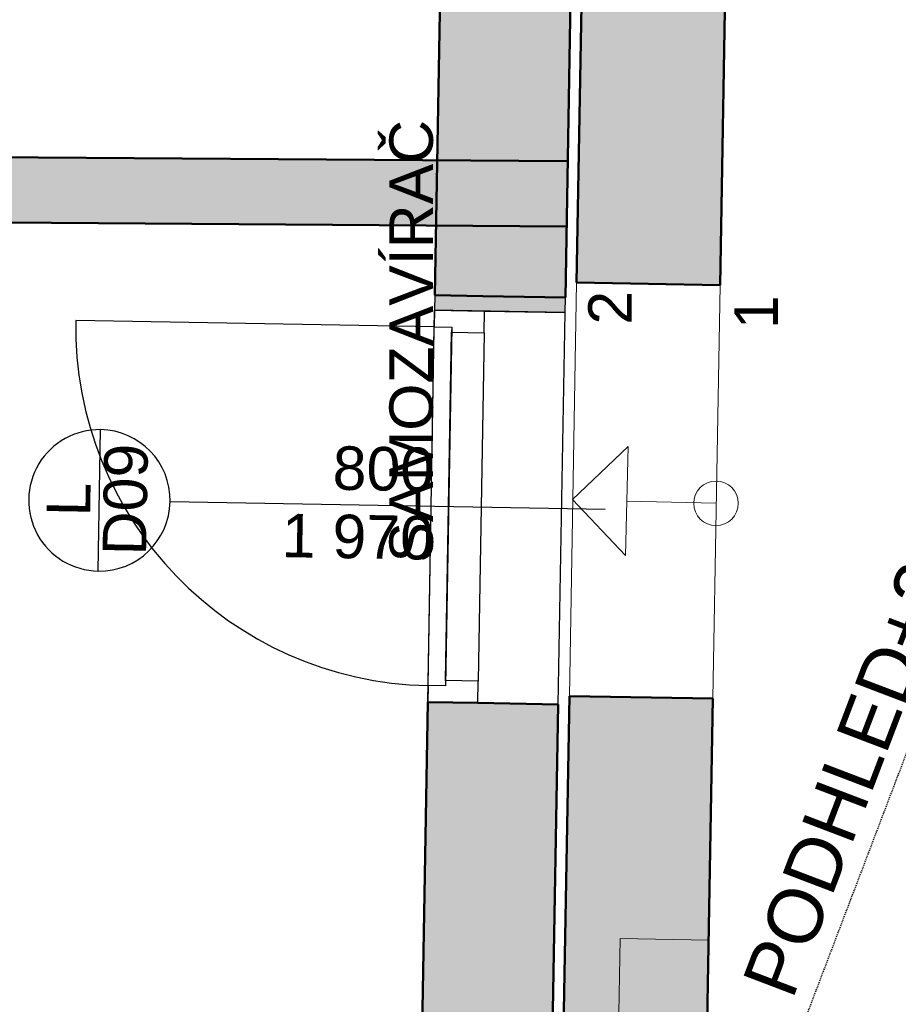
# Model space of a CAD drawing. Header units: millimetres. Extents: x -28017 to 3863, y -4271 to 20239.
# Tile 50 of 105: x -17219 to -15200, y 1662 to 3924. Entities that reach past the tile are written whole.
import ezdxf

# ---------------------------------------------------------------- set-up
doc = ezdxf.new("R2010")
doc.units = ezdxf.units.MM
doc.header["$MEASUREMENT"] = 0
doc.linetypes.add('Čárkovaná M', pattern=[4.5, 2.5, -2])
for name, color, linetype in [('5._POHLED ZÁPADNÍ_2_0', 7, 'Continuous'), ('5._POHLED ZÁPADNÍ_2_Anotace - S', 7, 'Continuous'), ('5._POHLED ZÁPADNÍ_2_Anotace - SP', 7, 'Continuous'), ('5._POHLED ZÁPADNÍ_2_Konstrukce - nosné', 7, 'Continuous'), ('5._POHLED ZÁPADNÍ_2_Kresby a obrázky', 7, 'Continuous'), ('5._POHLED ZÁPADNÍ_2_Nové_Anotace - S', 7, 'Continuous'), ('5._POHLED ZÁPADNÍ_2_Nové_Konstrukce - nenosné', 7, 'Continuous'), ('5._POHLED ZÁPADNÍ_2_Nové_Otvory – Dveře', 7, 'Continuous'), ('5._POHLED ZÁPADNÍ_2_Nové_Otvory – Značky dveří', 7, 'Continuous'), ('5._POHLED ZÁPADNÍ_2_Nové_Výplně – Řezové', 7, 'Continuous'), ('5._POHLED ZÁPADNÍ_2_Otvory – Dveře', 7, 'Continuous'), ('5._POHLED ZÁPADNÍ_2_Otvory – Značky dveří', 7, 'Continuous'), ('5._POHLED ZÁPADNÍ_2_Situace - terén', 7, 'Continuous'), ('5._POHLED ZÁPADNÍ_2_Výplně – Řezové', 7, 'Continuous')]:
    doc.layers.add(name, color=color, linetype=linetype)
doc.styles.add('GENEROVANÝ_STYL_1', font='txt')

msp = doc.modelspace()

# ---------------------------------------------------------------- hatches: boundary and pattern name
at = {"layer": '5._POHLED ZÁPADNÍ_2_Nové_Výplně – Řezové', "linetype": 'Continuous', "lineweight": 0, "true_color": 0xf2b2b2}
msp.add_hatch(color=9, dxfattribs=at).paths.add_polyline_path([(-16265, 3291), (-16265.6, 3256.4), (-15965.7, 3251.2), (-15965.1, 3285.7)])
at = {"layer": '5._POHLED ZÁPADNÍ_2_Výplně – Řezové', "linetype": 'Continuous', "lineweight": 13}
for points in [[(-16250.6, 4114.1), (-16265, 3291), (-15965.1, 3285.7), (-15950.7, 4108.9)], [(-15939.4, 3320.3), (-15609.5, 3314.5), (-15596.1, 4080.1), (-15926, 4085.8)], [(-15961.8, 3598.6), (-20048.8, 3627.6), (-20051.4, 3477.6), (-15962.9, 3448.7)], [(-16281.4, 2356.6), (-16309.9, 724.7), (-16009.9, 724.7), (-15981.4, 2351.3)], [(-15979.8, 1009.7), (-15649.8, 1009.8), (-15626.1, 2364.6), (-15956, 2370.4)]]:
    msp.add_hatch(color=254, dxfattribs=at).paths.add_polyline_path(points)

# ---------------------------------------------------------------- linework, layer by layer
at = {"layer": '5._POHLED ZÁPADNÍ_2_Konstrukce - nosné', "color": 7, "linetype": 'Continuous', "lineweight": 50}
for p, q in [((-15609.5, 3314.5), (-15939.4, 3320.3)), ((-16155.1, 3289), (-16265, 3291)), ((-15965.1, 3285.7), (-16155.1, 3289)), ((-16281.4, 2356.6), (-16166.4, 2354.6)), ((-16166.4, 2354.6), (-15981.4, 2351.3)), ((-15626.1, 2364.6), (-15956, 2370.4))]:
    msp.add_line(p, q, dxfattribs=at)
at = {"layer": '5._POHLED ZÁPADNÍ_2_Konstrukce - nosné', "color": 7, "linetype": 'Continuous', "lineweight": 50, "flags": 128}
for points in [[(-16250.6, 4114.1), (-16265, 3291)], [(-15965.1, 3285.7), (-15950.7, 4108.9)], [(-15926, 4085.8), (-15939.4, 3320.3)], [(-15609.5, 3314.5), (-15596.1, 4080.1)], [(-15961.8, 3598.6), (-20048.8, 3627.6)], [(-20051.4, 3477.6), (-15962.9, 3448.7)], [(-16281.4, 2356.6), (-16309.9, 724.7)], [(-15956, 2370.4), (-15979.8, 1009.7)], [(-15649.8, 1009.8), (-15626.1, 2364.6)], [(-16009.9, 724.7), (-15981.4, 2351.3)]]:
    msp.add_lwpolyline(points, dxfattribs=at)
at = {"layer": '5._POHLED ZÁPADNÍ_2_Kresby a obrázky', "color": 7, "linetype": 'Continuous', "lineweight": 13}
for p, q in [((-15948.9, 2821.7), (-15820.7, 2943.4)), ((-15820.7, 2943.4), (-15827.2, 2693.5)), ((-15948.9, 2821.7), (-15827.2, 2693.5))]:
    msp.add_line(p, q, dxfattribs=at)
at = {"layer": '5._POHLED ZÁPADNÍ_2_Kresby a obrázky', "color": 8, "linetype": 'Continuous', "lineweight": 13}
msp.add_line((-15619, 2813.1), (-15823.9, 2818.4), dxfattribs=at)
msp.add_circle((-15619, 2813.1), 51, dxfattribs=at)
at = {"layer": '5._POHLED ZÁPADNÍ_2_Nové_Anotace - S', "color": 1, "linetype": 'Čárkovaná M', "lineweight": 25}
msp.add_line((-15649.8, 1009.8), (-13134.6, 7607), dxfattribs=at)
at = {"layer": '5._POHLED ZÁPADNÍ_2_Nové_Konstrukce - nenosné', "color": 1, "linetype": 'Continuous', "lineweight": 25, "flags": 128}
for points in [[(-16265, 3291), (-16265.6, 3256.4)], [(-15965.7, 3251.2), (-15965.1, 3285.7)], [(-15965.7, 3251.2), (-16265.6, 3256.4)]]:
    msp.add_lwpolyline(points, dxfattribs=at)
at = {"layer": '5._POHLED ZÁPADNÍ_2_Nové_Otvory – Dveře', "color": 1, "linetype": 'Continuous', "lineweight": 25}
for p, q in [((-16281.4, 2356.6), (-16265.6, 3256.4)), ((-16265.6, 3256.4), (-16266.3, 3218.5)), ((-16150.7, 3254.4), (-16265.6, 3256.4)), ((-16265.6, 3256.4), (-16150.7, 3254.4)), ((-16265.6, 3256.4), (-16150.7, 3254.4)), ((-16151.5, 3204.4), (-16150.7, 3254.4)), ((-16150.7, 3254.4), (-15965.7, 3251.2)), ((-15981.4, 2351.3), (-15965.7, 3251.2)), ((-16266.3, 3218.5), (-17090.2, 3232.9)), ((-16280.7, 2394.6), (-16266.3, 3218.5)), ((-16266.3, 3218.5), (-16226.3, 3217.8)), ((-16266.3, 3218.5), (-16226.3, 3217.8)), ((-16226.3, 3217.8), (-16240.7, 2393.9)), ((-16226.3, 3217.8), (-16226.5, 3205.8)), ((-16240.5, 2405.9), (-16226.5, 3205.8)), ((-16226.5, 3205.8), (-16151.5, 3204.4)), ((-16151.5, 3204.4), (-16165.5, 2404.6)), ((-16240.5, 2405.9), (-16240.7, 2393.9)), ((-16165.5, 2404.6), (-16240.5, 2405.9)), ((-16166.4, 2354.6), (-16165.5, 2404.6)), ((-16280.7, 2394.6), (-16281.4, 2356.6)), ((-16240.7, 2393.9), (-16280.7, 2394.6)), ((-16240.7, 2393.9), (-16280.7, 2394.6)), ((-16281.4, 2356.6), (-16166.4, 2354.6)), ((-16281.4, 2356.6), (-16166.4, 2354.6)), ((-16281.4, 2356.6), (-16166.4, 2354.6)), ((-16166.4, 2354.6), (-15981.4, 2351.3))]:
    msp.add_line(p, q, dxfattribs=at)
msp.add_arc((-16266.3, 3218.5), 824, 178.9976, 268.9976, dxfattribs=at)
at = {"layer": '5._POHLED ZÁPADNÍ_2_Nové_Otvory – Značky dveří', "color": 1, "linetype": 'Continuous', "lineweight": 25}
for p, q in [((-17038.7, 2657.4), (-17033.1, 2982.3)), ((-16873.4, 2817), (-15873.6, 2799.5))]:
    msp.add_line(p, q, dxfattribs=at)
at = {"layer": '5._POHLED ZÁPADNÍ_2_Nové_Otvory – Značky dveří', "color": 1, "linetype": 'Continuous', "lineweight": 25, "flags": 128}
msp.add_lwpolyline([(-17033.1, 2982.3, 1), (-17038.7, 2657.4, 1)], format="xyb", close=True, dxfattribs=at)
at = {"layer": '5._POHLED ZÁPADNÍ_2_Otvory – Dveře', "color": 8, "linetype": 'Continuous', "lineweight": 13}
for p, q in [((-15956, 2370.4), (-15939.4, 3320.3)), ((-15609.5, 3314.5), (-15939.4, 3320.3)), ((-15626.1, 2364.6), (-15609.5, 3314.5)), ((-15626.1, 2364.6), (-15956, 2370.4))]:
    msp.add_line(p, q, dxfattribs=at)
at = {"layer": '5._POHLED ZÁPADNÍ_2_Situace - terén', "color": 7, "linetype": 'Continuous', "lineweight": 18, "flags": 128}
msp.add_lwpolyline([(-15849.6, 1213.4), (-15646.3, 1209.8), (-15635.8, 1810.1), (-15839.1, 1813.7)], close=True, dxfattribs=at)

# ---------------------------------------------------------------- texts
at = {"layer": '5._POHLED ZÁPADNÍ_2_0', "color": 1, "linetype": 'Continuous', "lineweight": 25, "insert": (-16318.8, 3185.3), "char_height": 100, "attachment_point": 5, "rotation": 90, "style": 'GENEROVANÝ_STYL_1'}
msp.add_mtext('\\A1;{\\pqc;\\fArial|b0|i0|c238|p38;SAMOZAVÍRAČ}', dxfattribs=at)
at = {"layer": '5._POHLED ZÁPADNÍ_2_Anotace - S', "color": 7, "linetype": 'Continuous', "lineweight": 20, "char_height": 100, "attachment_point": 9, "rotation": 89.9831, "style": 'GENEROVANÝ_STYL_1'}
for s, insert in [('\\A1;{\\pqr;\\fArial|b0|i0|c238|p38;2}', (-15812.5, 3301.2)), ('\\A1;{\\pqr;\\fArial|b0|i0|c238|p38;1}', (-15476.9, 3290.9))]:
    msp.add_mtext(s, dxfattribs=dict(at, insert=insert))
at = {"layer": '5._POHLED ZÁPADNÍ_2_Anotace - SP', "color": 1, "linetype": 'Continuous', "lineweight": 25, "insert": (-15501.2, 1692.5), "char_height": 125, "attachment_point": 4, "rotation": 69.1308, "style": 'GENEROVANÝ_STYL_1'}
msp.add_mtext('\\A1;{\\pql;\\fArial|b0|i0|c238|p38;PODHLED+2\\fArial|b0|i0|c238|p38;9\\fArial|b0|i0|c238|p38;50}', dxfattribs=at)
at = {"layer": '5._POHLED ZÁPADNÍ_2_Otvory – Značky dveří', "color": 1, "linetype": 'Continuous', "lineweight": 25, "char_height": 100, "style": 'GENEROVANÝ_STYL_1'}
for s, insert, attachment_point, rotation in [('\\A1;{\\pql;\\pt0;\\fArial|b0|i0|c238|p38;800}', (-16500.6, 2843.1), 7, 358.9976), ('\\A1;{\\pql;\\pt0;\\fArial|b0|i0|c238|p38;D09}', (-16978, 2693.6), 4, 88.9976), ('\\A1;{\\pql;\\pt0;\\fArial|b0|i0|c238|p38;L}', (-17107.3, 2783.2), 4, 88.9976), ('\\A1;{\\pql;\\pt0;\\fArial|b0|i0|c238|p38;1\xa0970}', (-16615.8, 2789.6), 1, 358.9976)]:
    msp.add_mtext(s, dxfattribs=dict(at, insert=insert, attachment_point=attachment_point, rotation=rotation))

doc.saveas('drawing.dxf')
